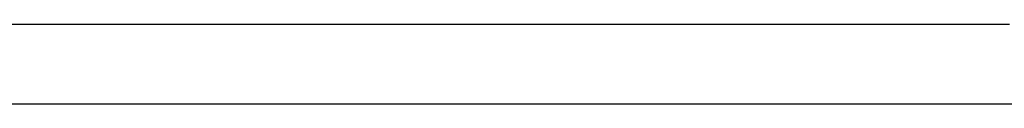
# Model space of a CAD drawing. Extents: x 668 to 3164, y 1007 to 2724.
# Tile 119 of 152: x 2997.617 to 3010.014, y 1933.101 to 1934.101. Entities that reach past the tile are written whole.
import ezdxf

# ---------------------------------------------------------------- set-up
doc = ezdxf.new("R2010")
doc.units = 0
doc.layers.add('KF_GRAVIS_12_REAR', color=7, linetype='CONTINUOUS')

# ---------------------------------------------------------------- blocks, each defined once
blk = doc.blocks.new('KF_GRAVIS_12_REAR')
at = {"layer": 'KF_GRAVIS_12_REAR'}
blk.add_line((-28.56798, -320), (26.58125, -320), dxfattribs=at)
blk.add_polyline3d([(-24.0006, -319, 0), (-23.7929, -319, 0), (-23.5851, -319, 0), (-23.3772, -319, 0), (-23.1692, -319, 0), (-22.961, -319, 0), (-22.7528, -319, 0), (-22.5444, -319, 0), (-22.336, -319, 0), (-22.1274, -319, 0), (-21.9188, -319, 0), (-21.71, -319, 0), (-21.5011, -319, 0), (-21.2921, -319, 0), (-21.083, -319, 0), (-20.8738, -319, 0), (-20.6645, -319, 0), (-20.4551, -319, 0), (-20.2456, -319, 0), (-20.036, -319, 0), (-19.8263, -319, 0), (-19.6165, -319, 0), (-19.4066, -319, 0), (-19.1966, -319, 0), (-18.9865, -319, 0), (-18.7763, -319, 0), (-18.566, -319, 0), (-18.3556, -319, 0), (-18.1451, -319, 0), (-17.9345, -319, 0), (-17.7238, -319, 0), (-17.513, -319, 0), (-17.3022, -319, 0), (-17.0912, -319, 0), (-16.8801, -319, 0), (-16.6689, -319, 0), (-16.4577, -319, 0), (-16.2463, -319, 0), (-16.0349, -319, 0), (-15.8233, -319, 0), (-15.6117, -319, 0), (-15.4, -319, 0), (-15.1882, -319, 0), (-14.9763, -319, 0), (-14.7643, -319, 0), (-14.5522, -319, 0), (-14.34, -319, 0), (-14.1277, -319, 0), (-13.9154, -319, 0), (-13.7029, -319, 0), (-13.4904, -319, 0), (-13.2778, -319, 0), (-13.0651, -319, 0), (-12.8523, -319, 0), (-12.6394, -319, 0), (-12.4265, -319, 0), (-12.2134, -319, 0), (-12.0003, -319, 0), (-11.7871, -319, 0), (-11.5738, -319, 0), (-11.3604, -319, 0)], dxfattribs=at)

msp = doc.modelspace()

# ---------------------------------------------------------------- block references
at = {"layer": 'KF_GRAVIS_12_REAR'}
msp.add_blockref('KF_GRAVIS_12_REAR', (3021.439, 2253.101), dxfattribs=at)

doc.saveas('drawing.dxf')
